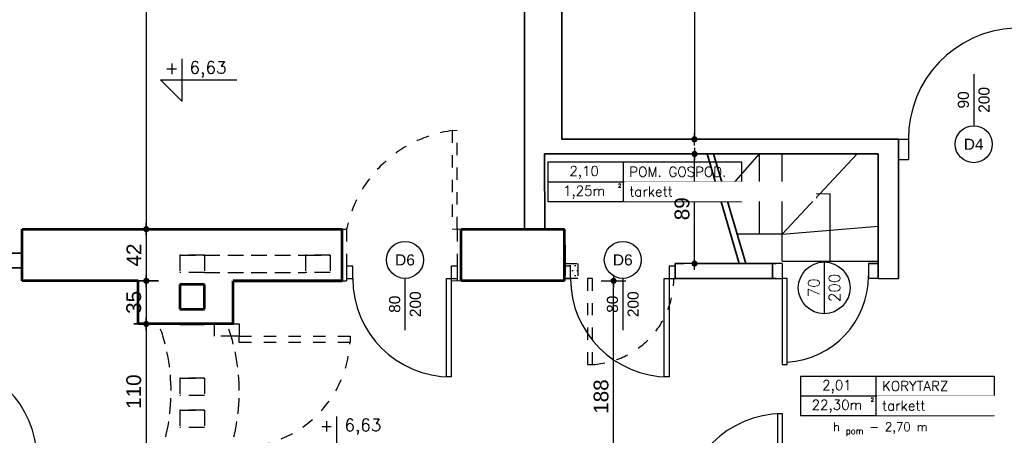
# Model space of a CAD drawing. Header units: millimetres. Extents: x 11979 to 23691, y 12825 to 41978.
# Tile 127 of 256: x 20265 to 21065, y 33676 to 34014. Entities that reach past the tile are written whole.
import ezdxf
from ezdxf.enums import TextEntityAlignment as Align

# ---------------------------------------------------------------- set-up
doc = ezdxf.new("R2010")
doc.units = ezdxf.units.MM
doc.linetypes.add('4002', pattern=[2, 1, -1])
doc.linetypes.add('DASHED', pattern=[19.05, 12.7, -6.35])
for name, color, linetype in [('-LI-WIDOK', 2, 'Continuous'), ('-MEBLE', 1, 'Continuous'), ('-TABELKA', 2, 'Continuous'), ('-WYMIAR', 8, 'Continuous'), ('_drzwi łuk', 1, 'Continuous'), ('_PROJEKTOWANE', 5, 'Continuous'), ('drzwi łuk', 1, 'Continuous'), ('PROJEKTOWANE', 5, 'Continuous')]:
    doc.layers.add(name, color=color, linetype=linetype)
for name, color, linetype, lineweight in [('-ŚCIANY DZIAŁOWE', 3, 'Continuous', 35), ('-ŚCIANY NOŚNE', 4, 'Continuous', 53), ('CIENKA - KRESKOWANIA', 254, 'Continuous', 0)]:
    doc.layers.add(name, color=color, linetype=linetype, lineweight=lineweight)
doc.layers.add('DO USU', color=7, linetype='Continuous', true_color=0x969696)
doc.styles.add('ARIAL', font='arial.ttf', dxfattribs={"height": 0.5})
doc.styles.add('ROMANS', font='romans', dxfattribs={"width": 0.9, "height": 9})
doc.styles.add('SIMPLEX', font='simplex')
doc.styles.get("Standard").update_dxf_attribs({"font": 'arial.ttf'})
doc.dimstyles.new('CZA-KROPKA-50', dxfattribs={"dimtxt": 12, "dimasz": 1, "dimexe": 2, "dimexo": 25, "dimgap": 4, "dimtad": 1, "dimdec": 1, "dimrnd": 0.5, "dimzin": 9, "dimdsep": 46, "dimtxsty": 'Standard', "dimblk": 'CZA-KROPKA', "dimblk1": 'CZA-KROPKA', "dimblk2": 'CZA-KROPKA', "dimsah": 1, "dimcen": -20, "dimse1": 1, "dimse2": 1, "dimclrd": 8, "dimclre": 8, "dimclrt": 9, "dimadec": 0, "dimazin": 0, "dimtfac": 1, "dimtdec": 1, "dimtmove": 1, "dimatfit": 3, "dimldrblk": 'CZA-KROPKA', "dimfxl": 1, "dimtolj": 1, "dimtzin": 9, "dimarcsym": 0})

# ---------------------------------------------------------------- blocks, each defined once
blk = doc.blocks.new('CZA-KROPKA')
at = {"layer": '-WYMIAR', "linetype": 'ByBlock'}
for p, q in [((0, 10), (0, -10)), ((5, 0), (-5, 0))]:
    blk.add_line(p, q, dxfattribs=at)
at = {"layer": '-WYMIAR', "linetype": 'ByBlock', "const_width": 2.5}
blk.add_lwpolyline([(-1.25, 0, 1), (1.25, 0, 1)], format="xyb", close=True, dxfattribs=at)
blk = doc.blocks.new('*D1353')
at = {"layer": '-WYMIAR', "color": 8, "lineweight": -2}
blk.add_line((20813.37, 33816.62), (20813.37, 33903.69), dxfattribs=at)
at = {"layer": 'Defpoints', "color": 0}
for p in [(20813.37, 33904.69), (20840.13, 33904.69), (20840.1, 33815.62)]:
    blk.add_point(p, dxfattribs=at)
at = {"layer": '-WYMIAR', "color": 8, "lineweight": -2}
for p, rotation in [((20813.37, 33904.69), 90), ((20813.37, 33815.62), 270)]:
    blk.add_blockref('CZA-KROPKA', p, dxfattribs=dict(at, rotation=rotation))
at = {"layer": '-WYMIAR', "color": 9, "insert": (20803.24, 33860.16), "char_height": 12, "attachment_point": 5, "rotation": 90, "bg_fill": 3, "box_fill_scale": 1.1, "bg_fill_color": 257, "bg_fill_transparency": 0}
blk.add_mtext('\\A1;89', dxfattribs=at)
blk = doc.blocks.new('*D1358')
at = {"layer": '-WYMIAR', "color": 8, "lineweight": -2}
blk.add_line((20813.28, 34336.62), (20813.28, 33917.62), dxfattribs=at)
at = {"layer": 'Defpoints', "color": 0}
for p in [(20705.67, 34337.62), (20705.76, 33916.62), (20813.28, 33916.62)]:
    blk.add_point(p, dxfattribs=at)
at = {"layer": '-WYMIAR', "color": 8, "lineweight": -2}
for p, rotation in [((20813.28, 34337.62), 90), ((20813.28, 33916.62), 270)]:
    blk.add_blockref('CZA-KROPKA', p, dxfattribs=dict(at, rotation=rotation))
at = {"layer": '-WYMIAR', "color": 9, "insert": (20803.25, 34127.12), "char_height": 12, "attachment_point": 5, "rotation": 90, "bg_fill": 3, "box_fill_scale": 1.1, "bg_fill_color": 257, "bg_fill_transparency": 0}
blk.add_mtext('\\A1;421', dxfattribs=at)
blk = doc.blocks.new('*D1641')
at = {"layer": '_PROJEKTOWANE', "color": 8, "lineweight": -2}
blk.add_line((20368.15, 34251.07), (20368.15, 33844.62), dxfattribs=at)
at = {"layer": 'Defpoints', "color": 0}
for p in [(20380.93, 34252.07), (20368.15, 33843.62), (20380.93, 33843.62)]:
    blk.add_point(p, dxfattribs=at)
at = {"layer": '_PROJEKTOWANE', "color": 8, "lineweight": -2}
for p, rotation in [((20368.15, 34252.07), 90), ((20368.15, 33843.62), 270)]:
    blk.add_blockref('CZA-KROPKA', p, dxfattribs=dict(at, rotation=rotation))
at = {"layer": '_PROJEKTOWANE', "color": 9, "insert": (20358.02, 34047.85), "char_height": 12, "attachment_point": 5, "rotation": 90}
blk.add_mtext('\\A1;408.5', dxfattribs=at)
blk = doc.blocks.new('*D1642')
at = {"layer": '_PROJEKTOWANE', "color": 8, "lineweight": -2}
blk.add_line((20368.15, 33842.62), (20368.15, 33802.62), dxfattribs=at)
at = {"layer": 'Defpoints', "color": 0}
for p in [(20380.93, 33843.62), (20368.15, 33801.62), (20400.77, 33801.62)]:
    blk.add_point(p, dxfattribs=at)
at = {"layer": '_PROJEKTOWANE', "color": 8, "lineweight": -2}
for p, rotation in [((20368.15, 33843.62), 90), ((20368.15, 33801.62), 270)]:
    blk.add_blockref('CZA-KROPKA', p, dxfattribs=dict(at, rotation=rotation))
at = {"layer": '_PROJEKTOWANE', "color": 9, "insert": (20358.12, 33822.62), "char_height": 12, "attachment_point": 5, "rotation": 90}
blk.add_mtext('\\A1;42', dxfattribs=at)
blk = doc.blocks.new('*D1643')
at = {"layer": '_PROJEKTOWANE', "color": 8, "lineweight": -2}
blk.add_line((20368.15, 33800.62), (20368.15, 33767.62), dxfattribs=at)
at = {"layer": 'Defpoints', "color": 0}
for p in [(20400.77, 33801.62), (20368.15, 33766.62), (20400.77, 33766.62)]:
    blk.add_point(p, dxfattribs=at)
at = {"layer": '_PROJEKTOWANE', "color": 8, "lineweight": -2}
for p, rotation in [((20368.15, 33801.62), 90), ((20368.15, 33766.62), 270)]:
    blk.add_blockref('CZA-KROPKA', p, dxfattribs=dict(at, rotation=rotation))
at = {"layer": '_PROJEKTOWANE', "color": 9, "insert": (20358.01, 33784.12), "char_height": 12, "attachment_point": 5, "rotation": 90}
blk.add_mtext('\\A1;35', dxfattribs=at)
blk = doc.blocks.new('*D1644')
at = {"layer": '_PROJEKTOWANE', "color": 8, "lineweight": -2}
blk.add_line((20368.15, 33765.62), (20368.15, 33657.62), dxfattribs=at)
at = {"layer": 'Defpoints', "color": 0}
for p in [(20400.77, 33766.62), (20368.15, 33656.62), (20422.42, 33656.62)]:
    blk.add_point(p, dxfattribs=at)
at = {"layer": '_PROJEKTOWANE', "color": 8, "lineweight": -2}
for p, rotation in [((20368.15, 33766.62), 90), ((20368.15, 33656.62), 270)]:
    blk.add_blockref('CZA-KROPKA', p, dxfattribs=dict(at, rotation=rotation))
at = {"layer": '_PROJEKTOWANE', "color": 9, "insert": (20358.02, 33711.62), "char_height": 12, "attachment_point": 5, "rotation": 90}
blk.add_mtext('\\A1;110', dxfattribs=at)
blk = doc.blocks.new('*D1661')
at = {"layer": '_PROJEKTOWANE', "color": 8, "lineweight": -2}
blk.add_line((20747.61, 33614.62), (20747.61, 33800.62), dxfattribs=at)
at = {"layer": 'Defpoints', "color": 0}
for p in [(20645.67, 33801.62), (20747.61, 33801.62), (20719.67, 33613.62)]:
    blk.add_point(p, dxfattribs=at)
at = {"layer": '_PROJEKTOWANE', "color": 8, "lineweight": -2}
for p, rotation in [((20747.61, 33801.62), 90), ((20747.61, 33613.62), 270)]:
    blk.add_blockref('CZA-KROPKA', p, dxfattribs=dict(at, rotation=rotation))
at = {"layer": '_PROJEKTOWANE', "color": 9, "insert": (20737.49, 33707.62), "char_height": 12, "attachment_point": 5, "rotation": 90}
blk.add_mtext('\\A1;188', dxfattribs=at)

msp = doc.modelspace()

# ---------------------------------------------------------------- hatches: boundary and pattern name
at = {"layer": 'DO USU', "linetype": '4002', "ltscale": 10}
h = msp.add_hatch(dxfattribs=at)
h.set_pattern_fill('DOTS', color=256, scale=2.55)
h.set_pattern_definition([(0, (7649.061, 14221.135), (2.0240625, 4.048125), [0, -4.048125])])
h.paths.add_polyline_path([(20707.67, 33813.62), (20707.67, 33815.62), (20718.54, 33815.62), (20718.54, 33803.62), (20712.67, 33803.62), (20712.67, 33813.62)])

# ---------------------------------------------------------------- linework, layer by layer
at = {"layer": '-LI-WIDOK', "linetype": 'DASHED'}
for p, q in [((20395.32, 33822.48), (20415.32, 33822.48)), ((20415.32, 33822.48), (20395.32, 33822.48)), ((20395.32, 33822.48), (20395.32, 33808.48)), ((20415.32, 33822.48), (20415.32, 33808.48)), ((20415.32, 33822.48), (20497.45, 33822.48)), ((20497.45, 33822.48), (20517.45, 33822.48)), ((20517.45, 33822.48), (20497.45, 33822.48)), ((20497.45, 33822.48), (20497.45, 33808.48)), ((20517.45, 33822.48), (20517.45, 33808.48)), ((20415.32, 33808.48), (20395.32, 33808.48)), ((20415.32, 33808.48), (20497.45, 33808.48)), ((20517.45, 33808.48), (20497.45, 33808.48)), ((20395.32, 33722.62), (20415.32, 33722.62)), ((20415.32, 33722.62), (20395.32, 33722.62)), ((20395.32, 33722.62), (20395.32, 33708.62)), ((20415.32, 33722.62), (20415.32, 33708.62)), ((20415.32, 33708.62), (20395.32, 33708.62)), ((20395.32, 33696.62), (20415.32, 33696.62)), ((20415.32, 33696.62), (20395.32, 33696.62)), ((20395.32, 33696.62), (20395.32, 33682.62)), ((20415.32, 33696.62), (20415.32, 33682.62)), ((20415.32, 33682.62), (20395.32, 33682.62))]:
    msp.add_line(p, q, dxfattribs=at)
at = {"layer": '-LI-WIDOK'}
for p, q in [((20879.67, 33815.62), (20800.52, 33815.62)), ((20811.54, 33815.62), (20879.67, 33815.62)), ((20884.6, 33815.61), (20873.6, 33815.61)), ((20884.6, 33815.61), (20884.6, 33803.61)), ((20918.63, 33816.93), (20918.63, 33774.93)), ((20954.6, 33815.61), (20962.6, 33815.61)), ((20954.6, 33815.61), (20954.6, 33803.61)), ((20962.6, 33815.61), (20954.6, 33815.61)), ((20962.6, 33815.61), (20962.6, 33803.61)), ((20873.6, 33803.61), (20884.6, 33803.61)), ((20884.6, 33803.61), (20884.6, 33733.61)), ((20888.6, 33803.61), (20884.6, 33803.61)), ((20888.6, 33733.61), (20888.6, 33803.61)), ((20962.6, 33803.61), (20954.6, 33803.61)), ((20962.6, 33803.61), (20979.1, 33803.61)), ((20884.6, 33733.61), (20888.6, 33733.61))]:
    msp.add_line(p, q, dxfattribs=at)
msp.add_circle((20918.63, 33795.93), 21, dxfattribs=at)
at = {"layer": '-LI-WIDOK', "linetype": 'DASHED'}
for centre in [(20231.84, 33711.62), (20287.19, 33711.62)]:
    msp.add_arc(centre, 156.47, 339.42018, 20.57982, dxfattribs=at)
at = {"layer": '-MEBLE'}
for p, q in [((20396.94, 33981.92), (20396.94, 33947.64)), ((20379.8, 33964.78), (20441.79, 33964.78)), ((20379.8, 33964.78), (20396.94, 33947.64)), ((20837.5, 33872.15), (20866.24, 33904.7)), ((20866.24, 33872.15), (20837.5, 33872.15)), ((20923.6, 33872.18), (20866.24, 33872.15)), ((20923.6, 33844.25), (20923.6, 33872.18)), ((20923.6, 33817.61), (20923.6, 33844.25)), ((20522.68, 33691.51), (20522.68, 33657.23))]:
    msp.add_line(p, q, dxfattribs=at)
at = {"layer": '-TABELKA'}
for p, q in [((20866.24, 33839.61), (20866.24, 33904.7)), ((20884.6, 33839.61), (20884.57, 33904.71)), ((20884.6, 33839.61), (20945.32, 33904.74)), ((20884.6, 33839.61), (20962.6, 33846.01)), ((20884.6, 33839.61), (20847.87, 33839.61)), ((20884.6, 33817.61), (20884.6, 33839.61)), ((20884.6, 33817.61), (20962.6, 33817.61))]:
    msp.add_line(p, q, dxfattribs=at)
at = {"layer": '-ŚCIANY DZIAŁOWE'}
for p, q in [((20675.17, 34252.07), (20675.17, 33843.62)), ((20705.67, 34252.07), (20705.68, 33916.62)), ((20675.17, 34038.1), (20675.17, 33995.94)), ((20705.68, 33916.62), (20979.08, 33916.68)), ((20979.08, 33803.61), (20979.08, 33916.74)), ((20691.65, 33904.67), (20962.6, 33904.74)), ((20691.65, 33904.67), (20691.67, 33843.96)), ((20849.67, 33815.62), (20823.66, 33904.68)), ((20854.88, 33815.62), (20828.87, 33904.68)), ((20962.6, 33803.61), (20962.6, 33904.74)), ((20046.19, 33824.12), (20267.42, 33824.12)), ((20046.19, 33812.12), (20267.42, 33812.12)), ((20797.67, 33815.62), (20797.67, 33803.62)), ((20804.54, 33815.62), (20797.67, 33815.62)), ((20876.6, 33815.61), (20876.6, 33803.61)), ((20879.67, 33803.62), (20797.67, 33803.62))]:
    msp.add_line(p, q, dxfattribs=at)
at = {"layer": '-ŚCIANY NOŚNE'}
for p, q in [((20267.42, 33843.62), (20527.32, 33843.62)), ((20267.42, 33801.62), (20267.42, 33843.62)), ((20527.32, 33801.62), (20527.32, 33843.62)), ((20623.92, 33843.62), (20707.67, 33843.62)), ((20623.92, 33801.62), (20623.92, 33843.62)), ((20707.67, 33801.62), (20707.67, 33843.62)), ((20707.67, 33830.62), (20707.67, 33805.62)), ((20361.67, 33801.62), (20267.42, 33801.62)), ((20361.67, 33766.62), (20361.67, 33801.62)), ((20415.32, 33798.62), (20395.32, 33798.62)), ((20395.32, 33798.62), (20395.32, 33778.62)), ((20415.32, 33778.62), (20415.32, 33798.62)), ((20527.32, 33801.62), (20438.67, 33801.62)), ((20438.67, 33766.62), (20438.67, 33801.62)), ((20438.67, 33801.62), (20527.32, 33801.62)), ((20707.67, 33801.62), (20623.92, 33801.62)), ((20395.32, 33778.62), (20415.32, 33778.62)), ((20438.67, 33766.62), (20361.67, 33766.62)), ((20438.67, 33766.62), (20383.32, 33766.62)), ((20395.32, 33766.62), (20415.32, 33766.62)), ((20415.32, 33766.62), (20395.32, 33766.62))]:
    msp.add_line(p, q, dxfattribs=at)
at = {"layer": '_drzwi łuk'}
msp.add_arc((20884.38, 33805.7), 70.22, 273.44244, 359.92693, dxfattribs=at)
at = {"layer": '_PROJEKTOWANE'}
msp.add_line((20979.08, 33916.74), (20987.08, 33916.74), dxfattribs=at)
at = {"layer": 'CIENKA - KRESKOWANIA', "linetype": 'DASHED', "ltscale": 0.5}
for p, q in [((20620.67, 33923.62), (20616.67, 33923.62)), ((20616.67, 33843.62), (20620.67, 33843.62)), ((20623.92, 33843.62), (20620.42, 33843.62)), ((20616.67, 33801.62), (20620.67, 33801.62)), ((20620.67, 33801.62), (20623.92, 33801.62))]:
    msp.add_line(p, q, dxfattribs=at)
at = {"layer": 'DO USU', "linetype": '4002', "ltscale": 10}
for p, q in [((20616.67, 33923.62), (20616.67, 33843.62)), ((20620.67, 33843.62), (20620.67, 33923.62)), ((20527.32, 33843.62), (20530.82, 33843.62)), ((20530.82, 33843.62), (20530.82, 33801.62)), ((20620.67, 33843.62), (20620.67, 33801.62)), ((20707.67, 33815.62), (20718.54, 33815.62)), ((20718.54, 33815.62), (20718.54, 33803.62)), ((20527.32, 33801.62), (20530.82, 33801.62)), ((20718.54, 33803.62), (20707.67, 33803.62)), ((20726.54, 33803.62), (20726.54, 33733.62)), ((20730.54, 33803.62), (20726.54, 33803.62)), ((20730.54, 33733.62), (20730.54, 33803.62)), ((20423.67, 33756.62), (20423.67, 33766.62)), ((20423.67, 33766.62), (20438.67, 33766.62)), ((20438.67, 33766.62), (20443.67, 33766.62)), ((20443.67, 33766.62), (20443.67, 33756.62)), ((20438.67, 33756.62), (20423.67, 33756.62)), ((20443.67, 33756.62), (20438.67, 33756.62)), ((20443.67, 33756.62), (20533.67, 33756.62)), ((20443.67, 33751.62), (20443.67, 33756.62)), ((20533.67, 33756.62), (20533.67, 33751.62)), ((20533.67, 33751.62), (20443.67, 33751.62)), ((20726.54, 33733.62), (20730.54, 33733.62))]:
    msp.add_line(p, q, dxfattribs=at)
for centre, radius, start, end in [((20630.04, 33823.21), 101.3, 97.58175, 168.37537), ((20726.33, 33803.71), 70.22, 273.44244, 359.92693), ((20443.67, 33756.62), 90, 266.81526, 356.81526)]:
    msp.add_arc(centre, radius, start, end, dxfattribs=at)
at = {"layer": 'drzwi łuk', "ltscale": 0.5}
for p, q in [((20694.26, 33898.16), (20694.26, 33866.16)), ((20755.33, 33898.16), (20755.33, 33866.16)), ((20851.45, 33898.16), (20851.45, 33866.16)), ((20899.52, 33724.27), (21056.71, 33724.27)), ((20899.52, 33724.27), (20899.52, 33692.27)), ((20960.59, 33724.27), (20960.59, 33692.27)), ((21056.71, 33724.27), (21056.71, 33692.27)), ((20899.52, 33708.27), (21056.71, 33708.27)), ((20899.52, 33692.27), (21056.71, 33692.27))]:
    msp.add_line(p, q, dxfattribs=at)
at = {"layer": 'PROJEKTOWANE'}
for p, q in [((21040.03, 33969.59), (21040.03, 33927.59)), ((20987.08, 33916.74), (20987.08, 33900.13)), ((20979.1, 33900.12), (20987.08, 33900.13)), ((20578.24, 33803.62), (20578.24, 33761.62)), ((20755.09, 33803.62), (20755.09, 33761.62))]:
    msp.add_line(p, q, dxfattribs=at)
for points in [[(20530.82, 33803.62), (20535.82, 33803.62), (20535.82, 33813.62), (20530.82, 33813.62)], [(20615.82, 33803.62), (20620.82, 33803.62), (20620.82, 33813.62), (20615.82, 33813.62)], [(20707.67, 33803.62), (20712.67, 33803.62), (20712.67, 33813.62), (20707.67, 33813.62)], [(20615.82, 33723.62), (20611.82, 33723.62), (20611.82, 33803.62), (20615.82, 33803.62)], [(20792.67, 33723.62), (20788.67, 33723.62), (20788.67, 33803.62), (20792.67, 33803.62)], [(20884.67, 33693.62), (20880.67, 33693.62), (20880.67, 33613.62), (20884.67, 33613.62)]]:
    msp.add_lwpolyline(points, close=True, dxfattribs=at)
for centre in [(21040.03, 33912.59), (20578.24, 33818.62), (20755.09, 33818.62)]:
    msp.add_circle(centre, 15, dxfattribs=at)
for centre, radius, start, end in [((21076.63, 33917.25), 89.56, 92.27553, 180.32837), ((20615.82, 33803.62), 80, 180, 270), ((20792.67, 33803.62), 80, 180, 270), ((20199.32, 33656.62), 80, 0, 90), ((20884.67, 33613.62), 80, 90, 180)]:
    msp.add_arc(centre, radius, start, end, dxfattribs=at)

# ---------------------------------------------------------------- texts
at = {"layer": '-LI-WIDOK', "style": 'SIMPLEX'}
for s, p in [('6,63', (20418.3, 33973.39)), ('+', (20388.82, 33974.54)), ('+', (20514.55, 33684.13)), ('6,63', (20544.03, 33682.98))]:
    msp.add_text(s, height=10, dxfattribs=at).set_placement(p, align=Align.MIDDLE)
for s, height, p in [('2,10', 8, (20723.72, 33890.8)), ('1,25m', 8, (20723.72, 33874.8)), ('2', 3, (20752.48, 33879)), ('2,01', 8, (20928.99, 33716.91)), ('22,30m', 8, (20928.99, 33700.91)), ('2', 3, (20957.75, 33705.11))]:
    msp.add_text(s, height=height, dxfattribs=at).set_placement(p, align=Align.MIDDLE_CENTER)
at = {"layer": '-LI-WIDOK', "style": 'ROMANS'}
for s, p in [('200', (20927.02, 33795.93)), ('70', (20910.23, 33795.93))]:
    msp.add_text(s, height=9, rotation=90, dxfattribs=at).set_placement(p, align=Align.MIDDLE_CENTER)
at = {"layer": '-LI-WIDOK', "insert": (20965.59, 33716.27), "char_height": 8, "width": 172.5953, "attachment_point": 4, "style": 'SIMPLEX'}
msp.add_mtext('KORYTARZ', dxfattribs=at)
at = {"layer": 'PROJEKTOWANE', "style": 'ARIAL'}
for s, p in [('200', (21048.41, 33948.59)), ('90', (21031.63, 33948.59)), ('80', (20569.84, 33782.62)), ('200', (20586.62, 33782.62)), ('80', (20746.69, 33782.62)), ('200', (20763.48, 33782.62))]:
    msp.add_text(s, height=9, rotation=90, dxfattribs=at).set_placement(p, align=Align.MIDDLE_CENTER)
for s, p in [('D4', (21040.03, 33912.59)), ('D6', (20578.24, 33818.62)), ('D6', (20755.09, 33818.62))]:
    msp.add_text(s, height=9, dxfattribs=at).set_placement(p, align=Align.MIDDLE_CENTER)

# ---------------------------------------------------------------- dimensions: what is measured, and where the dimension line sits
at = {"layer": '_PROJEKTOWANE'}
for base, p1, p2, picture, middle in [((20368.1456, 33843.6243), (20380.9295, 34252.0748), (20380.9295, 33843.6243), '*D1641', (20358.0187, 34047.8495)), ((20368.15, 33801.62), (20380.93, 33843.62), (20400.77, 33801.62), '*D1642', (20358.12, 33822.62)), ((20368.15, 33766.62), (20400.77, 33801.62), (20400.77, 33766.62), '*D1643', (20358.01, 33784.12)), ((20747.61, 33801.62), (20719.67, 33613.62), (20645.67, 33801.62), '*D1661', (20737.49, 33707.62)), ((20368.15, 33656.62), (20400.77, 33766.62), (20422.42, 33656.62), '*D1644', (20358.02, 33711.62))]:
    dim = msp.add_linear_dim(base=base, p1=p1, p2=p2, angle=90, dimstyle='CZA-KROPKA-50', dxfattribs=at)
    dim.commit()
    dim.dimension.update_dxf_attribs({"geometry": picture, "text_midpoint": middle})

# ---------------------------------------------------------------- next in the draw order: texts
at = {"layer": '-LI-WIDOK', "insert": (20925.72, 33686.59), "char_height": 7, "width": 126.3737, "attachment_point": 1, "style": 'SIMPLEX', "bg_fill": 2}
msp.add_mtext('\\A1;h {\\H0.7x;\\S^ pom;} - 2,70 m', dxfattribs=at)
at = {"layer": 'PROJEKTOWANE', "insert": (20965.59, 33700.27), "char_height": 8, "width": 147.6436, "attachment_point": 4, "style": 'SIMPLEX', "bg_fill": 2}
msp.add_mtext('tarkett', dxfattribs=at)

# ---------------------------------------------------------------- next in the draw order: dimensions: what is measured, and where the dimension line sits
at = {"layer": '-WYMIAR'}
dim = msp.add_linear_dim(base=(20813.37, 33904.69), p1=(20840.1, 33815.62), p2=(20840.13, 33904.69), angle=90, dimstyle='CZA-KROPKA-50', override={"dimfxl": 0, "dimfxlon": 1, "dimtfill": 1}, dxfattribs=at)
dim.commit()
dim.dimension.update_dxf_attribs({"geometry": '*D1353', "text_midpoint": (20803.24, 33860.16)})

# ---------------------------------------------------------------- next in the draw order: linework, layer by layer
at = {"layer": 'drzwi łuk', "ltscale": 0.5}
for p, q in [((20694.26, 33898.16), (20851.45, 33898.16)), ((20694.26, 33882.16), (20851.45, 33882.16)), ((20694.26, 33866.16), (20851.45, 33866.16))]:
    msp.add_line(p, q, dxfattribs=at)
at = {"layer": 'PROJEKTOWANE'}
msp.add_lwpolyline([(20792.67, 33803.62), (20797.67, 33803.62), (20797.67, 33813.62), (20792.67, 33813.62)], close=True, dxfattribs=at)

# ---------------------------------------------------------------- next in the draw order: texts
at = {"layer": '-LI-WIDOK', "insert": (20760.33, 33890.16), "char_height": 8, "width": 172.5953, "attachment_point": 4, "style": 'SIMPLEX'}
msp.add_mtext('POM. GOSPOD.', dxfattribs=at)

# ---------------------------------------------------------------- next in the draw order: dimensions: what is measured, and where the dimension line sits
at = {"layer": '-WYMIAR'}
dim = msp.add_linear_dim(base=(20813.28, 33916.62), p1=(20705.67, 34337.62), p2=(20705.76, 33916.62), angle=90, dimstyle='CZA-KROPKA-50', override={"dimfxl": 0, "dimfxlon": 1, "dimtfill": 1}, dxfattribs=at)
dim.commit()
dim.dimension.update_dxf_attribs({"geometry": '*D1358', "text_midpoint": (20803.25, 34127.12)})

# ---------------------------------------------------------------- next in the draw order: texts
at = {"layer": 'PROJEKTOWANE', "insert": (20760.33, 33874.16), "char_height": 8, "width": 147.6436, "attachment_point": 4, "style": 'SIMPLEX', "bg_fill": 2}
msp.add_mtext('tarkett', dxfattribs=at)

doc.saveas('drawing.dxf')
